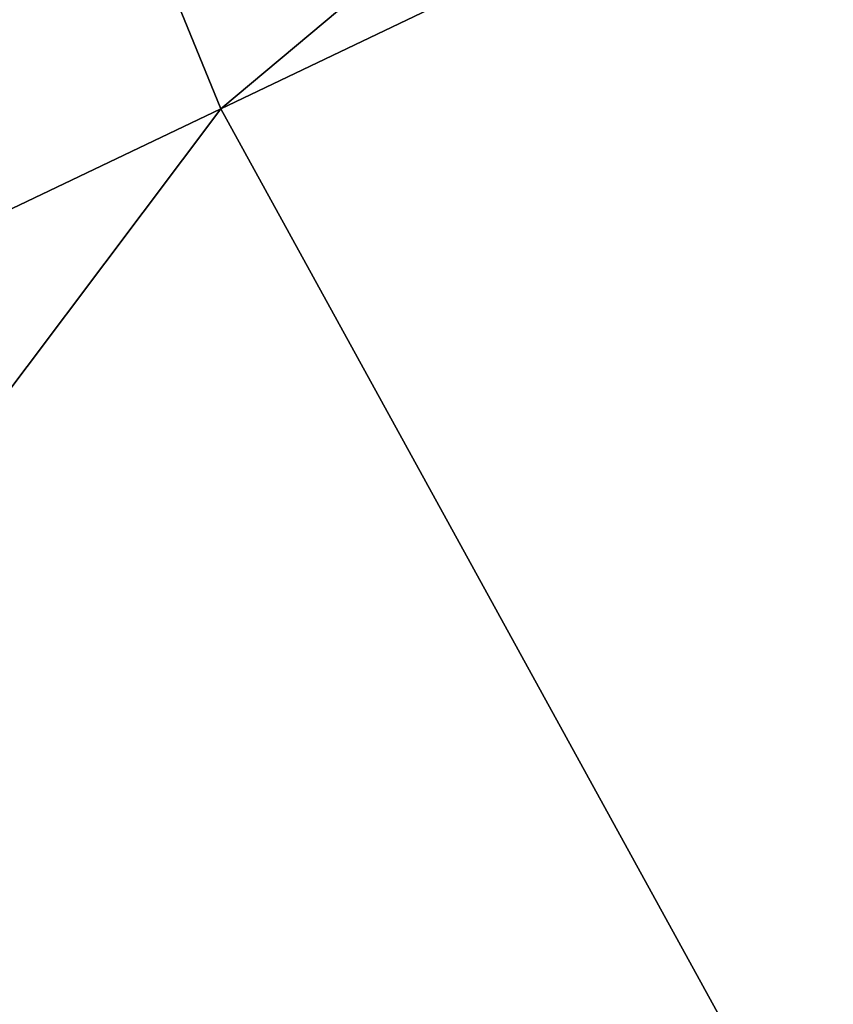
# Model space of a CAD drawing. Header units: millimetres. Extents: x -38 to 77, y 15 to 130.
# Tile 243 of 256: x 2.154 to 2.915, y 63.071 to 63.991. Entities that reach past the tile are written whole.
import ezdxf

# ---------------------------------------------------------------- set-up
doc = ezdxf.new("R2010")
doc.units = ezdxf.units.MM
doc.header["$LTSCALE"] = 25.4
doc.layers.get('0').update_dxf_attribs({"true_color": 0xff5454})

# ---------------------------------------------------------------- blocks, each defined once
blk = doc.blocks.new('PROFILE-BIT-8823.STL')
at = {"color": 250, "true_color": 0x282828}
mesh = blk.add_polyface(dxfattribs=at)
corners = [(2.342195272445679, 63.90790176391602, 48.04354095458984), (7.016706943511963, 67.82006072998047, 51.18940734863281), (1.515625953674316, 65.92799377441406, 48.04354095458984), (7.591739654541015, 66.41471099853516, 51.18940734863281)]
mesh.append_faces([[corners[k] for k in face] for face in [(0, 1, 2), (1, 0, 3)]], dxfattribs={"vtx0": -1, "color": 250})
mesh = blk.add_polyface(dxfattribs=at)
corners = [(3.393648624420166, 61.99519729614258, 48.04354095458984), (7.591739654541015, 66.41471099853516, 51.18940734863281), (2.342195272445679, 63.90790176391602, 48.04354095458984), (8.323221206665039, 65.08406829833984, 51.18940734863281)]
mesh.append_faces([[corners[k] for k in face] for face in [(0, 1, 2), (1, 0, 3)]], dxfattribs={"vtx0": -1, "color": 250})
mesh = blk.add_polyface(dxfattribs=at)
corners = [(-2.669674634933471, 61.51458740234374, 44.45306777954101), (1.515625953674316, 65.92799377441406, 48.04354095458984), (-3.736392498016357, 64.12158966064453, 44.45306777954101), (2.342195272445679, 63.90790176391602, 48.04354095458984)]
mesh.append_faces([[corners[k] for k in face] for face in [(0, 1, 2), (1, 0, 3)]], dxfattribs={"vtx0": -1, "color": 250})
mesh = blk.add_polyface(dxfattribs=at)
corners = [(-1.312734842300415, 59.04617309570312, 44.45306777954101), (2.342195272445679, 63.90790176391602, 48.04354095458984), (-2.669674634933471, 61.51458740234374, 44.45306777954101), (3.393648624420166, 61.99519729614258, 48.04354095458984)]
mesh.append_faces([[corners[k] for k in face] for face in [(0, 1, 2), (1, 0, 3)]], dxfattribs={"vtx0": -1, "color": 250})

msp = doc.modelspace()

# ---------------------------------------------------------------- block references
at = {"color": 0}
msp.add_blockref('PROFILE-BIT-8823.STL', (0, 0), dxfattribs=at)

doc.saveas('drawing.dxf')
